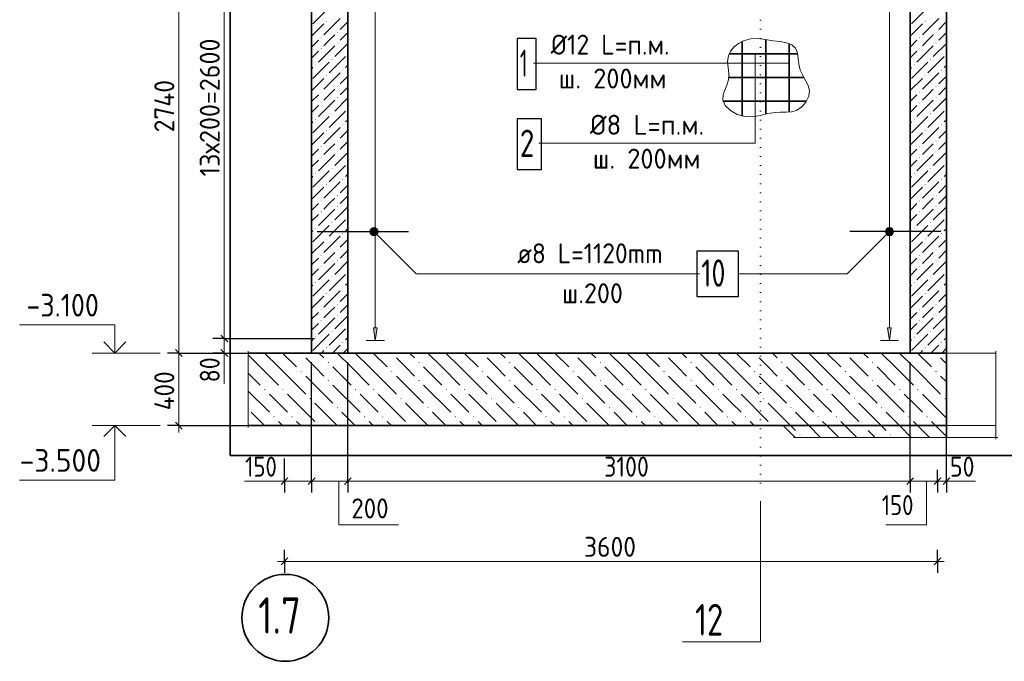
# Model space of a CAD drawing. Header units: millimetres. Extents: x 0 to 50400, y 0 to 35640.
# Tile 14 of 15: x 29619 to 42646, y 18686 to 27172. Entities that reach past the tile are written whole.
import ezdxf

# ---------------------------------------------------------------- set-up
doc = ezdxf.new("R2010")
doc.units = ezdxf.units.MM
for name, pattern in [('______2', [324, 240, -84]), ('______5', [1320, 960, -120, 120, -120]), ('______9', [120, 0, -120])]:
    doc.linetypes.add(name, pattern=pattern)
for name, color, linetype, lineweight in [('Standard', 7, 'Continuous', 25), ('Высотные отметки', 7, 'Continuous', 25), ('ЖБ Лента фундамента под плитной частью', 52, 'Continuous', 50), ('ЖБ Плита Фундамента верхний уровень', 7, 'Continuous', 35), ('ЖБ Стена верхний уровень', 7, 'Continuous', 35), ('Позиционная метка линия выноска', 7, 'Continuous', 13), ('Позиционная метка номер позиции', 7, 'Continuous', 13), ('Размерная линия_ общее', 7, 'Continuous', 13), ('Сечения символ', 7, 'Continuous', 25)]:
    doc.layers.add(name, color=color, linetype=linetype, lineweight=lineweight)
doc.layers.add('Оси', color=7, linetype='______5', true_color=0x656565)
doc.layers.add('Стена Хомут', color=7, linetype='______2', true_color=0xa0a0a0)
doc.layers.add('Размерная выноска', color=7, linetype='Continuous')
doc.styles.add('ISOCPEUR', font='txt')

msp = doc.modelspace()

# ---------------------------------------------------------------- hatches: boundary and pattern name
at = {"layer": 'ЖБ Лента фундамента под плитной частью', "linetype": 'Continuous', "lineweight": 18, "transparency": 33554687}
for points in [[(40775, 21799), (40780, 21803), (40786, 21803), (40791, 21799), (40783, 21791)], [(39935, 21679), (39943, 21687), (39951, 21679), (39943, 21671)], [(41135, 21679), (41143, 21687), (41151, 21679), (41143, 21671)]]:
    msp.add_hatch(color=7, dxfattribs=at).paths.add_polyline_path(points, flags=16)
at = {"layer": 'ЖБ Плита Фундамента верхний уровень', "linetype": 'Continuous', "lineweight": 18, "transparency": 33554687}
for points in [[(33335, 22759), (33340, 22763), (33346, 22763), (33351, 22759), (33343, 22751)], [(34535, 22759), (34540, 22763), (34546, 22763), (34551, 22759), (34543, 22751)], [(35735, 22759), (35740, 22763), (35746, 22763), (35751, 22759), (35743, 22751)], [(36935, 22759), (36940, 22763), (36946, 22763), (36951, 22759), (36943, 22751)], [(38135, 22759), (38140, 22763), (38146, 22763), (38151, 22759), (38143, 22751)], [(39335, 22759), (39340, 22763), (39346, 22763), (39351, 22759), (39343, 22751)], [(40535, 22759), (40540, 22763), (40546, 22763), (40551, 22759), (40543, 22751)], [(41735, 22759), (41740, 22763), (41746, 22763), (41751, 22759), (41743, 22751)], [(33695, 22639), (33703, 22647), (33711, 22639), (33703, 22631)], [(34895, 22639), (34903, 22647), (34911, 22639), (34903, 22631)], [(36095, 22639), (36103, 22647), (36111, 22639), (36103, 22631)], [(37295, 22639), (37303, 22647), (37311, 22639), (37303, 22631)], [(38495, 22639), (38503, 22647), (38511, 22639), (38503, 22631)], [(39695, 22639), (39703, 22647), (39711, 22639), (39703, 22631)], [(40895, 22639), (40903, 22647), (40911, 22639), (40903, 22631)], [(33335, 22519), (33343, 22527), (33351, 22519), (33343, 22511)], [(33695, 22399), (33703, 22407), (33711, 22399), (33703, 22391)], [(34535, 22519), (34543, 22527), (34551, 22519), (34543, 22511)], [(34895, 22399), (34903, 22407), (34911, 22399), (34903, 22391)], [(35735, 22519), (35743, 22527), (35751, 22519), (35743, 22511)], [(36095, 22399), (36103, 22407), (36111, 22399), (36103, 22391)], [(36935, 22519), (36943, 22527), (36951, 22519), (36943, 22511)], [(37295, 22399), (37303, 22407), (37311, 22399), (37303, 22391)], [(38135, 22519), (38143, 22527), (38151, 22519), (38143, 22511)], [(38495, 22399), (38503, 22407), (38511, 22399), (38503, 22391)], [(39335, 22519), (39343, 22527), (39351, 22519), (39343, 22511)], [(39695, 22399), (39703, 22407), (39711, 22399), (39703, 22391)], [(40535, 22519), (40543, 22527), (40551, 22519), (40543, 22511)], [(40895, 22399), (40903, 22407), (40911, 22399), (40903, 22391)], [(41735, 22519), (41743, 22527), (41751, 22519), (41743, 22511)], [(32855, 22279), (32863, 22287), (32871, 22279), (32863, 22271)], [(33095, 22279), (33103, 22287), (33111, 22279), (33103, 22271)], [(34055, 22279), (34063, 22287), (34071, 22279), (34063, 22271)], [(34295, 22279), (34303, 22287), (34311, 22279), (34303, 22271)], [(35255, 22279), (35263, 22287), (35271, 22279), (35263, 22271)], [(35495, 22279), (35503, 22287), (35511, 22279), (35503, 22271)], [(36455, 22279), (36463, 22287), (36471, 22279), (36463, 22271)], [(36695, 22279), (36703, 22287), (36711, 22279), (36703, 22271)], [(37655, 22279), (37663, 22287), (37671, 22279), (37663, 22271)], [(37895, 22279), (37903, 22287), (37911, 22279), (37903, 22271)], [(38855, 22279), (38863, 22287), (38871, 22279), (38863, 22271)], [(39095, 22279), (39103, 22287), (39111, 22279), (39103, 22271)], [(40055, 22279), (40063, 22287), (40071, 22279), (40063, 22271)], [(40295, 22279), (40303, 22287), (40311, 22279), (40303, 22271)], [(41255, 22279), (41263, 22287), (41271, 22279), (41263, 22271)], [(41495, 22279), (41503, 22287), (41511, 22279), (41503, 22271)], [(33455, 22159), (33463, 22167), (33471, 22159), (33463, 22151)], [(34655, 22159), (34663, 22167), (34671, 22159), (34663, 22151)], [(35855, 22159), (35863, 22167), (35871, 22159), (35863, 22151)], [(37055, 22159), (37063, 22167), (37071, 22159), (37063, 22151)], [(38255, 22159), (38263, 22167), (38271, 22159), (38263, 22151)], [(39455, 22159), (39463, 22167), (39471, 22159), (39463, 22151)], [(40655, 22159), (40663, 22167), (40671, 22159), (40663, 22151)], [(41855, 22159), (41863, 22167), (41871, 22159), (41863, 22151)], [(33815, 22039), (33823, 22047), (33831, 22039), (33823, 22031)], [(35015, 22039), (35023, 22047), (35031, 22039), (35023, 22031)], [(36215, 22039), (36223, 22047), (36231, 22039), (36223, 22031)], [(37415, 22039), (37423, 22047), (37431, 22039), (37423, 22031)], [(38615, 22039), (38623, 22047), (38631, 22039), (38623, 22031)], [(39815, 22039), (39823, 22047), (39831, 22039), (39823, 22031)], [(41015, 22039), (41023, 22047), (41031, 22039), (41023, 22031)], [(32975, 21919), (32983, 21927), (32991, 21919), (32983, 21911)], [(33215, 21919), (33223, 21927), (33231, 21919), (33223, 21911)], [(34175, 21919), (34183, 21927), (34191, 21919), (34183, 21911)], [(34415, 21919), (34423, 21927), (34431, 21919), (34423, 21911)], [(35375, 21919), (35383, 21927), (35391, 21919), (35383, 21911)], [(35615, 21919), (35623, 21927), (35631, 21919), (35623, 21911)], [(36575, 21919), (36583, 21927), (36591, 21919), (36583, 21911)], [(36815, 21919), (36823, 21927), (36831, 21919), (36823, 21911)], [(37775, 21919), (37783, 21927), (37791, 21919), (37783, 21911)], [(38015, 21919), (38023, 21927), (38031, 21919), (38023, 21911)], [(38975, 21919), (38983, 21927), (38991, 21919), (38983, 21911)], [(39215, 21919), (39223, 21927), (39231, 21919), (39223, 21911)], [(40175, 21919), (40183, 21927), (40191, 21919), (40183, 21911)], [(40415, 21919), (40423, 21927), (40431, 21919), (40423, 21911)], [(41375, 21919), (41383, 21927), (41391, 21919), (41383, 21911)], [(41615, 21919), (41623, 21927), (41631, 21919), (41623, 21911)], [(33580, 21803), (33583, 21807), (33586, 21803)], [(34780, 21803), (34783, 21807), (34786, 21803)], [(35980, 21803), (35983, 21807), (35986, 21803)], [(37180, 21803), (37183, 21807), (37186, 21803)], [(38380, 21803), (38383, 21807), (38386, 21803)], [(39580, 21803), (39583, 21807), (39586, 21803)], [(40780, 21803), (40783, 21807), (40786, 21803)]]:
    msp.add_hatch(color=7, dxfattribs=at).paths.add_polyline_path(points, flags=16)
at = {"layer": 'ЖБ Стена верхний уровень', "linetype": 'Continuous', "lineweight": 18, "transparency": 33554687}
for points in [[(33673, 27151), (33679, 27157), (33685, 27151), (33679, 27145)], [(41593, 27151), (41599, 27157), (41605, 27151), (41599, 27145)], [(33817, 27007), (33823, 27013), (33829, 27007), (33823, 27001)], [(41737, 27007), (41743, 27013), (41749, 27007), (41743, 27001)], [(33601, 26935), (33607, 26941), (33613, 26935), (33607, 26929)], [(33817, 26863), (33823, 26869), (33829, 26863), (33823, 26857)], [(41521, 26935), (41527, 26941), (41533, 26935), (41527, 26929)], [(41737, 26863), (41743, 26869), (41749, 26863), (41743, 26857)], [(33601, 26791), (33607, 26797), (33613, 26791), (33607, 26785)], [(33961, 26719), (33961, 26719), (33961, 26718)], [(41521, 26791), (41527, 26797), (41533, 26791), (41527, 26785)], [(41881, 26719), (41882, 26720), (41882, 26718)], [(33529, 26575), (33535, 26581), (33541, 26575), (33535, 26569)], [(33745, 26647), (33751, 26653), (33757, 26647), (33751, 26641)], [(41449, 26575), (41455, 26581), (41461, 26575), (41455, 26569)], [(41665, 26647), (41671, 26653), (41677, 26647), (41671, 26641)], [(33889, 26503), (33895, 26509), (33901, 26503), (33895, 26497)], [(41809, 26503), (41815, 26509), (41821, 26503), (41815, 26497)], [(33673, 26431), (33679, 26437), (33685, 26431), (33679, 26425)], [(41593, 26431), (41599, 26437), (41605, 26431), (41599, 26425)], [(33601, 26215), (33607, 26221), (33613, 26215), (33607, 26209)], [(33817, 26287), (33823, 26293), (33829, 26287), (33823, 26281)], [(41521, 26215), (41527, 26221), (41533, 26215), (41527, 26209)], [(41737, 26287), (41743, 26293), (41749, 26287), (41743, 26281)], [(33601, 26071), (33607, 26077), (33613, 26071), (33607, 26065)], [(33817, 26143), (33823, 26149), (33829, 26143), (33823, 26137)], [(41521, 26071), (41527, 26077), (41533, 26071), (41527, 26065)], [(41737, 26143), (41743, 26149), (41749, 26143), (41743, 26137)], [(33745, 25927), (33751, 25933), (33757, 25927), (33751, 25921)], [(33961, 25999), (33961, 25999), (33961, 25998)], [(41665, 25927), (41671, 25933), (41677, 25927), (41671, 25921)], [(41881, 25999), (41882, 26000), (41882, 25998)], [(33529, 25855), (33535, 25861), (33541, 25855), (33535, 25849)], [(41449, 25855), (41455, 25861), (41461, 25855), (41455, 25849)], [(33673, 25711), (33679, 25717), (33685, 25711), (33679, 25705)], [(33889, 25783), (33895, 25789), (33901, 25783), (33895, 25777)], [(41593, 25711), (41599, 25717), (41605, 25711), (41599, 25705)], [(41809, 25783), (41815, 25789), (41821, 25783), (41815, 25777)], [(33817, 25567), (33823, 25573), (33829, 25567), (33823, 25561)], [(41737, 25567), (41743, 25573), (41749, 25567), (41743, 25561)], [(33601, 25495), (33607, 25501), (33613, 25495), (33607, 25489)], [(33817, 25423), (33823, 25429), (33829, 25423), (33823, 25417)], [(41521, 25495), (41527, 25501), (41533, 25495), (41527, 25489)], [(41737, 25423), (41743, 25429), (41749, 25423), (41743, 25417)], [(33601, 25351), (33607, 25357), (33613, 25351), (33607, 25345)], [(33961, 25279), (33961, 25279), (33961, 25278)], [(41521, 25351), (41527, 25357), (41533, 25351), (41527, 25345)], [(41881, 25279), (41882, 25280), (41882, 25278)], [(33745, 25207), (33751, 25213), (33757, 25207), (33751, 25201)], [(41665, 25207), (41671, 25213), (41677, 25207), (41671, 25201)], [(33529, 25135), (33535, 25141), (33541, 25135), (33535, 25129)], [(33889, 25063), (33895, 25069), (33901, 25063), (33895, 25057)], [(41449, 25135), (41455, 25141), (41461, 25135), (41455, 25129)], [(41809, 25063), (41815, 25069), (41821, 25063), (41815, 25057)], [(33673, 24991), (33679, 24997), (33685, 24991), (33679, 24985)], [(41593, 24991), (41599, 24997), (41605, 24991), (41599, 24985)], [(33601, 24775), (33607, 24781), (33613, 24775), (33607, 24769)], [(33817, 24847), (33823, 24853), (33829, 24847), (33823, 24841)], [(41521, 24775), (41527, 24781), (41533, 24775), (41527, 24769)], [(41737, 24847), (41743, 24853), (41749, 24847), (41743, 24841)], [(33601, 24631), (33607, 24637), (33613, 24631), (33607, 24625)], [(33817, 24703), (33823, 24709), (33829, 24703), (33823, 24697)], [(41521, 24631), (41527, 24637), (41533, 24631), (41527, 24625)], [(41737, 24703), (41743, 24709), (41749, 24703), (41743, 24697)], [(33745, 24487), (33751, 24493), (33757, 24487), (33751, 24481)], [(33961, 24559), (33961, 24559), (33961, 24558)], [(41665, 24487), (41671, 24493), (41677, 24487), (41671, 24481)], [(41881, 24559), (41882, 24560), (41882, 24558)], [(33529, 24415), (33535, 24421), (33541, 24415), (33535, 24409)], [(41449, 24415), (41455, 24421), (41461, 24415), (41455, 24409)], [(33673, 24271), (33679, 24277), (33685, 24271), (33679, 24265)], [(33889, 24343), (33895, 24349), (33901, 24343), (33895, 24337)], [(41593, 24271), (41599, 24277), (41605, 24271), (41599, 24265)], [(41809, 24343), (41815, 24349), (41821, 24343), (41815, 24337)], [(33817, 24127), (33823, 24133), (33829, 24127), (33823, 24121)], [(41737, 24127), (41743, 24133), (41749, 24127), (41743, 24121)], [(33601, 24055), (33607, 24061), (33613, 24055), (33607, 24049)], [(33817, 23983), (33823, 23989), (33829, 23983), (33823, 23977)], [(41521, 24055), (41527, 24061), (41533, 24055), (41527, 24049)], [(41737, 23983), (41743, 23989), (41749, 23983), (41743, 23977)], [(33601, 23911), (33607, 23917), (33613, 23911), (33607, 23905)], [(33961, 23839), (33961, 23839), (33961, 23838)], [(41521, 23911), (41527, 23917), (41533, 23911), (41527, 23905)], [(41881, 23839), (41882, 23840), (41882, 23838)], [(33745, 23767), (33751, 23773), (33757, 23767), (33751, 23761)], [(41665, 23767), (41671, 23773), (41677, 23767), (41671, 23761)], [(33529, 23695), (33535, 23701), (33541, 23695), (33535, 23689)], [(33889, 23623), (33895, 23629), (33901, 23623), (33895, 23617)], [(41449, 23695), (41455, 23701), (41461, 23695), (41455, 23689)], [(41809, 23623), (41815, 23629), (41821, 23623), (41815, 23617)], [(33673, 23551), (33679, 23557), (33685, 23551), (33679, 23545)], [(41593, 23551), (41599, 23557), (41605, 23551), (41599, 23545)], [(33601, 23335), (33607, 23341), (33613, 23335), (33607, 23329)], [(33817, 23407), (33823, 23413), (33829, 23407), (33823, 23401)], [(41521, 23335), (41527, 23341), (41533, 23335), (41527, 23329)], [(41737, 23407), (41743, 23413), (41749, 23407), (41743, 23401)], [(33601, 23191), (33607, 23197), (33613, 23191), (33607, 23185)], [(33817, 23263), (33823, 23269), (33829, 23263), (33823, 23257)], [(41521, 23191), (41527, 23197), (41533, 23191), (41527, 23185)], [(41737, 23263), (41743, 23269), (41749, 23263), (41743, 23257)], [(33961, 23119), (33961, 23119), (33961, 23118)], [(41881, 23119), (41882, 23120), (41882, 23118)], [(33529, 22975), (33535, 22981), (33541, 22975), (33535, 22969)], [(33745, 23047), (33751, 23053), (33757, 23047), (33751, 23041)], [(41449, 22975), (41455, 22981), (41461, 22975), (41455, 22969)], [(41665, 23047), (41671, 23053), (41677, 23047), (41671, 23041)], [(33673, 22831), (33679, 22837), (33685, 22831), (33679, 22825)], [(33889, 22903), (33895, 22909), (33901, 22903), (33895, 22897)], [(41593, 22831), (41599, 22837), (41605, 22831), (41599, 22825)], [(41809, 22903), (41815, 22909), (41821, 22903), (41815, 22897)]]:
    msp.add_hatch(color=7, dxfattribs=at).paths.add_polyline_path(points, flags=16)
at = {"layer": 'Позиционная метка линия выноска', "linetype": 'Continuous', "lineweight": 13, "transparency": 33554687}
for points in [[(34256, 24383), (34294, 24421), (34269, 24407)], [(34294, 24421), (34256, 24383), (34256, 24355)], [(34294, 24421), (34256, 24355), (34321, 24421)], [(34321, 24421), (34256, 24355), (34269, 24331)], [(34321, 24421), (34269, 24331), (34346, 24407)], [(34346, 24407), (34269, 24331), (34294, 24317)], [(34346, 24407), (34294, 24317), (34359, 24383)], [(34359, 24383), (34294, 24317), (34321, 24317)], [(34359, 24383), (34321, 24317), (34359, 24355)], [(41165, 24331), (41089, 24407), (41075, 24383)], [(41165, 24331), (41075, 24383), (41141, 24317)], [(41141, 24317), (41075, 24383), (41075, 24355)], [(41179, 24355), (41113, 24421), (41089, 24407)], [(41179, 24355), (41089, 24407), (41165, 24331)], [(41179, 24383), (41141, 24421), (41113, 24421)], [(41179, 24383), (41113, 24421), (41179, 24355)], [(41141, 24421), (41179, 24383), (41165, 24407)], [(34359, 24355), (34321, 24317), (34346, 24331)], [(41141, 24317), (41075, 24355), (41113, 24317)], [(41113, 24317), (41075, 24355), (41089, 24331)]]:
    msp.add_hatch(color=7, dxfattribs=at).paths.add_polyline_path(points)
at = {"layer": 'Стена Хомут', "linetype": 'Continuous', "lineweight": 13, "transparency": 33554687}
for points in [[(34348, 23097), (34324, 22929), (34300, 23097)], [(41150, 23097), (41126, 22929), (41102, 23097)]]:
    msp.add_hatch(color=7, dxfattribs=at).paths.add_polyline_path(points, flags=16)

# ---------------------------------------------------------------- linework, layer by layer
at = {"layer": 'Standard', "color": 7, "linetype": 'Continuous', "lineweight": 13, "transparency": 33554687}
for p, q in [((32326, 29195), (32326, 22955)), ((32326, 22955), (32326, 22763)), ((32326, 22763), (32326, 22673)), ((33122, 21068), (33032, 21068)), ((33482, 21068), (33962, 21068)), ((33962, 21068), (41402, 21068)), ((41402, 21068), (41762, 21068)), ((41762, 21068), (41882, 21068)), ((41882, 21068), (41972, 21068)), ((33122, 20008), (33032, 20008)), ((33122, 20008), (41762, 20008)), ((41762, 20008), (41852, 20008))]:
    msp.add_line(p, q, dxfattribs=at)
at = {"layer": 'Standard', "color": 7, "linetype": 'Continuous', "lineweight": -3, "transparency": 33554687}
for p, q in [((32326, 22955), (32176, 22955)), ((32326, 22955), (32476, 22955)), ((32326, 22955), (33521, 22955)), ((32326, 22763), (32176, 22763)), ((32326, 22763), (32476, 22763)), ((32326, 22763), (33104, 22763)), ((33122, 21068), (33122, 21218)), ((33482, 21068), (33482, 21218)), ((33962, 21068), (33962, 21218)), ((41402, 21068), (41402, 21218)), ((41762, 21068), (41762, 21218)), ((41882, 21068), (41882, 21218)), ((33122, 21068), (33122, 20918)), ((33482, 21068), (33482, 20918)), ((33962, 21068), (33962, 20918)), ((41402, 21068), (41402, 20918)), ((41762, 21068), (41762, 20918)), ((41882, 21068), (41882, 20918)), ((33122, 20008), (33122, 20158)), ((41762, 20008), (41762, 20158)), ((33122, 20008), (33122, 19858)), ((41762, 20008), (41762, 19858))]:
    msp.add_line(p, q, dxfattribs=at)
at = {"layer": 'Standard', "color": 7, "linetype": 'Continuous', "lineweight": 25, "transparency": 33554687}
for p, q in [((32281, 23000), (32371, 22910)), ((32281, 22808), (32371, 22718)), ((33077, 21023), (33167, 21113)), ((33437, 21023), (33527, 21113)), ((33917, 21023), (34007, 21113)), ((41357, 21023), (41447, 21113)), ((41717, 21023), (41807, 21113)), ((41837, 21023), (41927, 21113)), ((33077, 19963), (33167, 20053)), ((41717, 19963), (41807, 20053))]:
    msp.add_line(p, q, dxfattribs=at)
at = {"layer": 'Standard', "color": 254, "linetype": 'Continuous', "lineweight": 35, "true_color": 0xc4c4ff, "transparency": 33554687}
msp.add_lwpolyline([(32404, 21406), (42776, 21406), (42776, 31631), (32404, 31631), (32404, 21406)], dxfattribs=at)
at = {"layer": 'Standard', "color": 7, "linetype": 'Continuous', "lineweight": -3, "transparency": 33554687}
for points in [[(33482, 21068), (33482, 21088), (33482, 21088), (33482, 21088), (33482, 21088), (33482, 21838), (33482, 21838), (33482, 22643)], [(33962, 21068), (33962, 21088), (33962, 21088), (33962, 21088), (33962, 21088), (33962, 22229), (33962, 22229), (33962, 22643)], [(41402, 21068), (41402, 21088), (41402, 21088), (41402, 22643)], [(41882, 21068), (41882, 21088), (41882, 21088), (41882, 22643)], [(33122, 21068), (33122, 21088), (33122, 21088), (33122, 21088), (33122, 21088), (33122, 21367)], [(41762, 21068), (41762, 21088), (41762, 21088), (41762, 21190)]]:
    msp.add_lwpolyline(points, dxfattribs=at)
at = {"layer": 'Standard', "color": 7, "linetype": 'Continuous', "lineweight": 13, "transparency": 33554687}
msp.add_lwpolyline([(33122, 21068), (33246, 21068), (33246, 21068), (33482, 21068)], dxfattribs=at)
at = {"layer": 'Высотные отметки', "color": 7, "linetype": 'Continuous', "lineweight": 35, "transparency": 33554687}
for p, q in [((30879, 22763), (30734, 22909)), ((30879, 22763), (30734, 22909)), ((30879, 22763), (31025, 22909)), ((30879, 22763), (31025, 22909)), ((30879, 21803), (30734, 21658)), ((30879, 21803), (30734, 21658)), ((30879, 21803), (31025, 21658)), ((30879, 21803), (31025, 21658))]:
    msp.add_line(p, q, dxfattribs=at)
at = {"layer": 'Высотные отметки', "color": 7, "linetype": 'Continuous', "lineweight": 13, "transparency": 33554687}
for p, q in [((31479, 22763), (30579, 22763)), ((31479, 22763), (30579, 22763)), ((31479, 21803), (30579, 21803)), ((31479, 21803), (30579, 21803))]:
    msp.add_line(p, q, dxfattribs=at)
for points in [[(30879, 22763), (30879, 23136), (29619, 23136)], [(30879, 22763), (30879, 23136), (29619, 23136)], [(30879, 21803), (30879, 21083), (29619, 21083)], [(30879, 21803), (30879, 21083), (29619, 21083)]]:
    msp.add_lwpolyline(points, dxfattribs=at)
at = {"layer": 'ЖБ Лента фундамента под плитной частью', "color": 7, "linetype": 'Continuous', "lineweight": 35, "transparency": 33554687}
for p, q in [((39722, 21803), (39880, 21646)), ((41882, 21803), (39722, 21803)), ((41882, 21646), (41882, 21803))]:
    msp.add_line(p, q, dxfattribs=at)
at = {"layer": 'ЖБ Лента фундамента под плитной частью', "color": 252, "linetype": 'Continuous', "lineweight": 18, "true_color": 0x8f8f8f, "transparency": 33554687}
for p, q in [((39818, 21803), (39883, 21739)), ((40216, 21646), (40058, 21803)), ((40298, 21803), (40456, 21646)), ((40538, 21803), (40696, 21646)), ((41018, 21803), (41083, 21739)), ((41416, 21646), (41258, 21803)), ((41498, 21803), (41656, 21646)), ((41738, 21803), (41882, 21660)), ((40936, 21646), (40843, 21739))]:
    msp.add_line(p, q, dxfattribs=at)
at = {"layer": 'ЖБ Лента фундамента под плитной частью', "color": 7, "linetype": 'Continuous', "lineweight": 18, "transparency": 33554687}
msp.add_line((41882, 21803), (42536, 21803), dxfattribs=at)
at = {"layer": 'ЖБ Плита Фундамента верхний уровень', "color": 7, "linetype": 'Continuous', "lineweight": 35, "transparency": 33554687}
for p, q in [((33481, 22763), (32644, 22763)), ((33961, 22763), (33481, 22763)), ((41402, 22763), (33961, 22763)), ((41882, 22763), (41402, 22763)), ((41882, 21803), (41882, 22763)), ((32644, 21803), (39722, 21803)), ((39722, 21803), (41882, 21803))]:
    msp.add_line(p, q, dxfattribs=at)
at = {"layer": 'ЖБ Плита Фундамента верхний уровень', "color": 252, "linetype": 'Continuous', "lineweight": 18, "true_color": 0x8f8f8f, "transparency": 33554687}
for p, q in [((32803, 22579), (32644, 22738)), ((32858, 22763), (33043, 22579)), ((33098, 22763), (33283, 22579)), ((33523, 22579), (33403, 22699)), ((33578, 22763), (33643, 22699)), ((34003, 22579), (33818, 22763)), ((34058, 22763), (34243, 22579)), ((34298, 22763), (34483, 22579)), ((34723, 22579), (34603, 22699)), ((34778, 22763), (34843, 22699)), ((35203, 22579), (35018, 22763)), ((35258, 22763), (35443, 22579)), ((35498, 22763), (35683, 22579)), ((35923, 22579), (35803, 22699)), ((35978, 22763), (36043, 22699)), ((36403, 22579), (36218, 22763)), ((36458, 22763), (36643, 22579)), ((36698, 22763), (36883, 22579)), ((37123, 22579), (37003, 22699)), ((37178, 22763), (37243, 22699)), ((37603, 22579), (37418, 22763)), ((37658, 22763), (37843, 22579)), ((37898, 22763), (38083, 22579)), ((38323, 22579), (38203, 22699)), ((38378, 22763), (38443, 22699)), ((38803, 22579), (38618, 22763)), ((38858, 22763), (39043, 22579)), ((39098, 22763), (39283, 22579)), ((39523, 22579), (39403, 22699)), ((39578, 22763), (39643, 22699)), ((40003, 22579), (39818, 22763)), ((40058, 22763), (40243, 22579)), ((40298, 22763), (40483, 22579)), ((40723, 22579), (40603, 22699)), ((40778, 22763), (40843, 22699)), ((41203, 22579), (41018, 22763)), ((41258, 22763), (41443, 22579)), ((41498, 22763), (41683, 22579)), ((41882, 22620), (41803, 22699)), ((32803, 22579), (33043, 22339)), ((33043, 22579), (33403, 22219)), ((33643, 22459), (33523, 22579)), ((33763, 22579), (34003, 22339)), ((34003, 22579), (34243, 22339)), ((34243, 22579), (34603, 22219)), ((34843, 22459), (34723, 22579)), ((34963, 22579), (35203, 22339)), ((35203, 22579), (35443, 22339)), ((35443, 22579), (35803, 22219)), ((36043, 22459), (35923, 22579)), ((36163, 22579), (36403, 22339)), ((36403, 22579), (36643, 22339)), ((36643, 22579), (37003, 22219)), ((37243, 22459), (37123, 22579)), ((37363, 22579), (37603, 22339)), ((37603, 22579), (37843, 22339)), ((37843, 22579), (38203, 22219)), ((38443, 22459), (38323, 22579)), ((38563, 22579), (38803, 22339)), ((38803, 22579), (39043, 22339)), ((39043, 22579), (39403, 22219)), ((39643, 22459), (39523, 22579)), ((39763, 22579), (40003, 22339)), ((40003, 22579), (40243, 22339)), ((40243, 22579), (40603, 22219)), ((40843, 22459), (40723, 22579)), ((40963, 22579), (41203, 22339)), ((41203, 22579), (41443, 22339)), ((41443, 22579), (41803, 22219)), ((32644, 22498), (32803, 22339)), ((33403, 22459), (33763, 22099)), ((34603, 22459), (34963, 22099)), ((35803, 22459), (36163, 22099)), ((37003, 22459), (37363, 22099)), ((38203, 22459), (38563, 22099)), ((39403, 22459), (39763, 22099)), ((40603, 22459), (40963, 22099)), ((41803, 22459), (41882, 22380)), ((33763, 22339), (34123, 21979)), ((34963, 22339), (35323, 21979)), ((36163, 22339), (36523, 21979)), ((37363, 22339), (37723, 21979)), ((38563, 22339), (38923, 21979)), ((39763, 22339), (40123, 21979)), ((40963, 22339), (41323, 21979)), ((32644, 22258), (32923, 21979)), ((33043, 22099), (32923, 22219)), ((33163, 22219), (33523, 21859)), ((34243, 22099), (34123, 22219)), ((34363, 22219), (34723, 21859)), ((35443, 22099), (35323, 22219)), ((35563, 22219), (35923, 21859)), ((36643, 22099), (36523, 22219)), ((36763, 22219), (37123, 21859)), ((37843, 22099), (37723, 22219)), ((37963, 22219), (38323, 21859)), ((39043, 22099), (38923, 22219)), ((39163, 22219), (39523, 21859)), ((40243, 22099), (40123, 22219)), ((40363, 22219), (40723, 21859)), ((41443, 22099), (41323, 22219)), ((41563, 22219), (41882, 21900)), ((33163, 21979), (33043, 22099)), ((33523, 22099), (33818, 21803)), ((34363, 21979), (34243, 22099)), ((34723, 22099), (35018, 21803)), ((35563, 21979), (35443, 22099)), ((35923, 22099), (36218, 21803)), ((36763, 21979), (36643, 22099)), ((37123, 22099), (37418, 21803)), ((37963, 21979), (37843, 22099)), ((38323, 22099), (38618, 21803)), ((39163, 21979), (39043, 22099)), ((39523, 22099), (39818, 21803)), ((40363, 21979), (40243, 22099)), ((40723, 22099), (41018, 21803)), ((41563, 21979), (41443, 22099)), ((32858, 21803), (32683, 21979)), ((34058, 21803), (33883, 21979)), ((35258, 21803), (35083, 21979)), ((36458, 21803), (36283, 21979)), ((37658, 21803), (37483, 21979)), ((38858, 21803), (38683, 21979)), ((40058, 21803), (39883, 21979)), ((41258, 21803), (41083, 21979)), ((33043, 21859), (33098, 21803)), ((33283, 21859), (33338, 21803)), ((34243, 21859), (34298, 21803)), ((34483, 21859), (34538, 21803)), ((35443, 21859), (35498, 21803)), ((35683, 21859), (35738, 21803)), ((36643, 21859), (36698, 21803)), ((36883, 21859), (36938, 21803)), ((37843, 21859), (37898, 21803)), ((38083, 21859), (38138, 21803)), ((39043, 21859), (39098, 21803)), ((39283, 21859), (39338, 21803)), ((40243, 21859), (40298, 21803)), ((40483, 21859), (40538, 21803)), ((41443, 21859), (41498, 21803)), ((41683, 21859), (41738, 21803))]:
    msp.add_line(p, q, dxfattribs=at)
at = {"layer": 'ЖБ Плита Фундамента верхний уровень', "color": 7, "linetype": 'Continuous', "lineweight": 18, "transparency": 33554687}
for p, q in [((41882, 22763), (42536, 22763)), ((42536, 21803), (41882, 21803))]:
    msp.add_line(p, q, dxfattribs=at)
at = {"layer": 'ЖБ Стена верхний уровень', "color": 7, "linetype": 'Continuous', "lineweight": 35, "transparency": 33554687}
for p, q in [((33481, 29339), (33481, 22763)), ((33961, 22763), (33961, 29339)), ((41402, 29339), (41402, 22763)), ((41882, 22763), (41882, 29339)), ((33481, 22763), (33961, 22763)), ((41402, 22763), (41882, 22763))]:
    msp.add_line(p, q, dxfattribs=at)
at = {"layer": 'ЖБ Стена верхний уровень', "color": 253, "linetype": '______2', "lineweight": -3, "true_color": 0xababab, "transparency": 33554687}
for p, q in [((33481, 29339), (33481, 22763)), ((31794, 22763), (32590, 22763))]:
    msp.add_line(p, q, dxfattribs=at)
at = {"layer": 'ЖБ Стена верхний уровень', "color": 7, "linetype": 'Continuous', "lineweight": 18, "transparency": 33554687}
msp.add_line((33961, 22763), (33961, 29339), dxfattribs=at)
at = {"layer": 'ЖБ Стена верхний уровень', "color": 251, "linetype": 'Continuous', "lineweight": 18, "true_color": 0x494949, "transparency": 33554687}
for p, q in [((33715, 27331), (33499, 27115)), ((41635, 27331), (41419, 27115)), ((33481, 26953), (33643, 27115)), ((33859, 27187), (33643, 26971)), ((33961, 27145), (33859, 27043)), ((41402, 26954), (41563, 27115)), ((41779, 27187), (41563, 26971)), ((41882, 27146), (41779, 27043)), ((33715, 26899), (33787, 26971)), ((33961, 27001), (33859, 26899)), ((41635, 26899), (41707, 26971)), ((41882, 27002), (41779, 26899)), ((33571, 26899), (33481, 26809)), ((33643, 26827), (33715, 26899)), ((33961, 26857), (33787, 26683)), ((41491, 26899), (41402, 26810)), ((41563, 26827), (41635, 26899)), ((41882, 26858), (41707, 26683)), ((33571, 26755), (33481, 26665)), ((33787, 26827), (33571, 26611)), ((41491, 26755), (41402, 26666)), ((41707, 26827), (41491, 26611)), ((33715, 26611), (33499, 26395)), ((33931, 26683), (33715, 26467)), ((41635, 26611), (41419, 26395)), ((41851, 26683), (41635, 26467)), ((33481, 26521), (33499, 26539)), ((33859, 26467), (33643, 26251)), ((33931, 26539), (33961, 26569)), ((41402, 26522), (41419, 26539)), ((41779, 26467), (41563, 26251)), ((41851, 26539), (41882, 26570)), ((33481, 26233), (33643, 26395)), ((33961, 26425), (33859, 26323)), ((41402, 26234), (41563, 26395)), ((41882, 26426), (41779, 26323)), ((33715, 26179), (33787, 26251)), ((33961, 26281), (33859, 26179)), ((41635, 26179), (41707, 26251)), ((41882, 26282), (41779, 26179)), ((33571, 26179), (33481, 26089)), ((33787, 26107), (33571, 25891)), ((33643, 26107), (33715, 26179)), ((33961, 26137), (33787, 25963)), ((41491, 26179), (41402, 26090)), ((41707, 26107), (41491, 25891)), ((41563, 26107), (41635, 26179)), ((41882, 26138), (41707, 25963)), ((33571, 26035), (33481, 25945)), ((33931, 25963), (33715, 25747)), ((41491, 26035), (41402, 25946)), ((41851, 25963), (41635, 25747)), ((33481, 25801), (33499, 25819)), ((33715, 25891), (33499, 25675)), ((33931, 25819), (33961, 25849)), ((41402, 25802), (41419, 25819)), ((41635, 25891), (41419, 25675)), ((41851, 25819), (41882, 25850)), ((33481, 25513), (33643, 25675)), ((33859, 25747), (33643, 25531)), ((33961, 25705), (33859, 25603)), ((41402, 25514), (41563, 25675)), ((41779, 25747), (41563, 25531)), ((41882, 25706), (41779, 25603)), ((33961, 25561), (33859, 25459)), ((41882, 25562), (41779, 25459)), ((33571, 25459), (33481, 25369)), ((33643, 25387), (33715, 25459)), ((33715, 25459), (33787, 25531)), ((33961, 25417), (33787, 25243)), ((41491, 25459), (41402, 25370)), ((41563, 25387), (41635, 25459)), ((41635, 25459), (41707, 25531)), ((41882, 25418), (41707, 25243)), ((33571, 25315), (33481, 25225)), ((33787, 25387), (33571, 25171)), ((41491, 25315), (41402, 25226)), ((41707, 25387), (41491, 25171)), ((33715, 25171), (33499, 24955)), ((33931, 25243), (33715, 25027)), ((41635, 25171), (41419, 24955)), ((41851, 25243), (41635, 25027)), ((33481, 25081), (33499, 25099)), ((33859, 25027), (33643, 24811)), ((33931, 25099), (33961, 25129)), ((41402, 25082), (41419, 25099)), ((41779, 25027), (41563, 24811)), ((41851, 25099), (41882, 25130)), ((33481, 24793), (33643, 24955)), ((33961, 24985), (33859, 24883)), ((41402, 24794), (41563, 24955)), ((41882, 24986), (41779, 24883)), ((33715, 24739), (33787, 24811)), ((33961, 24841), (33859, 24739)), ((41635, 24739), (41707, 24811)), ((41882, 24842), (41779, 24739)), ((33571, 24739), (33481, 24649)), ((33787, 24667), (33571, 24451)), ((33643, 24667), (33715, 24739)), ((33961, 24697), (33787, 24523)), ((41491, 24739), (41402, 24650)), ((41707, 24667), (41491, 24451)), ((41563, 24667), (41635, 24739)), ((41882, 24698), (41707, 24523)), ((33571, 24595), (33481, 24505)), ((33931, 24523), (33715, 24307)), ((41491, 24595), (41402, 24506)), ((41851, 24523), (41635, 24307)), ((33481, 24361), (33499, 24379)), ((33715, 24451), (33499, 24235)), ((33931, 24379), (33961, 24409)), ((41402, 24362), (41419, 24379)), ((41635, 24451), (41419, 24235)), ((41851, 24379), (41882, 24410)), ((33481, 24073), (33643, 24235)), ((33859, 24307), (33643, 24091)), ((33961, 24265), (33859, 24163)), ((41402, 24074), (41563, 24235)), ((41779, 24307), (41563, 24091)), ((41882, 24266), (41779, 24163)), ((33961, 24121), (33859, 24019)), ((41882, 24122), (41779, 24019)), ((33571, 24019), (33481, 23929)), ((33643, 23947), (33715, 24019)), ((33715, 24019), (33787, 24091)), ((33961, 23977), (33787, 23803)), ((41491, 24019), (41402, 23930)), ((41563, 23947), (41635, 24019)), ((41635, 24019), (41707, 24091)), ((41882, 23978), (41707, 23803)), ((33571, 23875), (33481, 23785)), ((33787, 23947), (33571, 23731)), ((41491, 23875), (41402, 23786)), ((41707, 23947), (41491, 23731)), ((33715, 23731), (33499, 23515)), ((33931, 23803), (33715, 23587)), ((41635, 23731), (41419, 23515)), ((41851, 23803), (41635, 23587)), ((33481, 23641), (33499, 23659)), ((33859, 23587), (33643, 23371)), ((33931, 23659), (33961, 23689)), ((41402, 23642), (41419, 23659)), ((41779, 23587), (41563, 23371)), ((41851, 23659), (41882, 23690)), ((33481, 23353), (33643, 23515)), ((33961, 23545), (33859, 23443)), ((41402, 23354), (41563, 23515)), ((41882, 23546), (41779, 23443)), ((33715, 23299), (33787, 23371)), ((33961, 23401), (33859, 23299)), ((41635, 23299), (41707, 23371)), ((41882, 23402), (41779, 23299)), ((33571, 23299), (33481, 23209)), ((33787, 23227), (33571, 23011)), ((33643, 23227), (33715, 23299)), ((33961, 23257), (33787, 23083)), ((41491, 23299), (41402, 23210)), ((41707, 23227), (41491, 23011)), ((41563, 23227), (41635, 23299)), ((41882, 23258), (41707, 23083)), ((33571, 23155), (33481, 23065)), ((33931, 23083), (33715, 22867)), ((41491, 23155), (41402, 23066)), ((41851, 23083), (41635, 22867)), ((33481, 22921), (33499, 22939)), ((33715, 23011), (33499, 22795)), ((33931, 22939), (33961, 22969)), ((41402, 22922), (41419, 22939)), ((41635, 23011), (41419, 22795)), ((41851, 22939), (41882, 22970)), ((33859, 22867), (33756, 22763)), ((33961, 22825), (33900, 22763)), ((41779, 22867), (41676, 22763)), ((41882, 22826), (41820, 22763)), ((33612, 22763), (33643, 22795)), ((41532, 22763), (41563, 22795))]:
    msp.add_line(p, q, dxfattribs=at)
at = {"layer": 'Оси', "color": 7, "linetype": 'Continuous', "lineweight": 35, "transparency": 33554687}
msp.add_circle((33134, 19261), 575, dxfattribs=at)
at = {"layer": 'Позиционная метка линия выноска', "color": 7, "linetype": 'Continuous', "lineweight": 13, "transparency": 33554687}
for p, q in [((34269, 24407), (34269, 24407)), ((34346, 24407), (34346, 24407)), ((41089, 24407), (41089, 24407)), ((41165, 24407), (41165, 24407)), ((34269, 24331), (34269, 24331)), ((34346, 24331), (34346, 24331)), ((41089, 24331), (41089, 24331)), ((41165, 24331), (41165, 24331))]:
    msp.add_line(p, q, dxfattribs=at)
for points in [[(34307, 24369), (34867, 23809), (38613, 23809)], [(41127, 24369), (40567, 23809), (39125, 23809)]]:
    msp.add_lwpolyline(points, dxfattribs=at)
for centre in [(34307, 24369), (41127, 24369)]:
    msp.add_circle(centre, 54, dxfattribs=at)
at = {"layer": 'Позиционная метка номер позиции', "color": 7, "linetype": 'Continuous', "lineweight": 35, "transparency": 33554687}
for p, q in [((39176, 26885), (39176, 25898)), ((39489, 26911), (39489, 25924)), ((39802, 26853), (39802, 25949)), ((39005, 26722), (39911, 26722)), ((38999, 26409), (39994, 26409)), ((38924, 26096), (40030, 26096))]:
    msp.add_line(p, q, dxfattribs=at)
at = {"layer": 'Позиционная метка номер позиции', "color": 7, "linetype": 'Continuous', "lineweight": 25, "transparency": 33554687}
for points in [[(36201, 26249), (36453, 26249), (36453, 26921), (36201, 26921), (36201, 26249)], [(36201, 25189), (36525, 25189), (36525, 25861), (36201, 25861), (36201, 25189)]]:
    msp.add_lwpolyline(points, dxfattribs=at)
at = {"layer": 'Позиционная метка номер позиции', "color": 7, "linetype": '______2', "lineweight": 13, "transparency": 33554687}
msp.add_lwpolyline([(39588, 26893), (39488, 26911), (39388, 26922), (39290, 26918), (39194, 26893), (39129, 26859), (39071, 26813), (39024, 26757), (38995, 26694), (38986, 26618), (38992, 26538), (39000, 26457), (38995, 26375), (38975, 26307), (38948, 26240), (38927, 26176), (38921, 26114), (38953, 26036), (39022, 25969), (39113, 25919), (39212, 25891), (39318, 25889), (39418, 25906), (39516, 25930), (39616, 25946), (39687, 25948), (39759, 25947), (39829, 25953), (39897, 25973), (39966, 26018), (40022, 26083), (40059, 26159), (40070, 26236), (40053, 26303), (40018, 26368), (39979, 26434), (39946, 26505), (39929, 26583), (39920, 26662), (39908, 26735), (39883, 26795), (39833, 26839), (39763, 26866), (39679, 26882), (39588, 26893)], dxfattribs=at)
at = {"layer": 'Позиционная метка номер позиции', "color": 7, "linetype": 'Continuous', "lineweight": 13, "transparency": 33554687}
for points in [[(36489, 25537), (39348, 25537), (39348, 26722)], [(36417, 26597), (38129, 26597), (39802, 26597)]]:
    msp.add_lwpolyline(points, dxfattribs=at)
at = {"layer": 'Размерная выноска', "color": 251, "linetype": 'Continuous', "lineweight": 13, "true_color": 0x656565, "transparency": 33554687}
msp.add_line((32326, 22763), (32326, 22355), dxfattribs=at)
at = {"layer": 'Размерная выноска', "color": 7, "linetype": 'Continuous', "lineweight": 13, "transparency": 33554687}
for p, q in [((32644, 22787), (32644, 21779)), ((42536, 22787), (42536, 21779)), ((42536, 21827), (42536, 21622)), ((41906, 21646), (39856, 21646)), ((42560, 21646), (41858, 21646)), ((33122, 21068), (32594, 21068)), ((33840, 21068), (33840, 20492)), ((41616, 21068), (41616, 20492)), ((41882, 21068), (42266, 21068)), ((33840, 20492), (34631, 20492)), ((41078, 20492), (41616, 20492))]:
    msp.add_line(p, q, dxfattribs=at)
at = {"layer": 'Размерная линия_ общее', "color": 7, "linetype": 'Continuous', "lineweight": 13, "transparency": 33554687}
for p, q in [((31725, 29339), (31725, 22763)), ((31725, 22763), (31725, 21803)), ((31725, 21803), (31725, 21713))]:
    msp.add_line(p, q, dxfattribs=at)
at = {"layer": 'Размерная линия_ общее', "color": 7, "linetype": 'Continuous', "lineweight": 25, "transparency": 33554687}
for p, q in [((31680, 22808), (31770, 22718)), ((31680, 21848), (31770, 21758))]:
    msp.add_line(p, q, dxfattribs=at)
at = {"layer": 'Размерная линия_ общее', "color": 7, "linetype": 'Continuous', "lineweight": -3, "transparency": 33554687}
for p, q in [((31725, 22763), (31575, 22763)), ((31725, 22763), (31875, 22763)), ((31725, 22763), (32758, 22763)), ((31725, 21803), (31575, 21803)), ((31725, 21803), (31875, 21803)), ((31725, 21803), (32758, 21803))]:
    msp.add_line(p, q, dxfattribs=at)
at = {"layer": 'Сечения символ', "color": 7, "linetype": '______9', "lineweight": 13, "transparency": 33554687}
msp.add_line((39422, 29807), (39422, 20803), dxfattribs=at)
at = {"layer": 'Сечения символ', "color": 7, "linetype": 'Continuous', "lineweight": 13, "transparency": 33554687}
msp.add_lwpolyline([(39422, 20803), (39422, 18943), (38388, 18943)], dxfattribs=at)
at = {"layer": 'Стена Хомут', "color": 251, "linetype": 'Continuous', "lineweight": 13, "true_color": 0x494949, "transparency": 33554687}
for p, q in [((34324, 23097), (34324, 29001)), ((41126, 23097), (41126, 29001)), ((34324, 22929), (34300, 23097)), ((34300, 23097), (34348, 23097)), ((34348, 23097), (34324, 22929)), ((41126, 22929), (41102, 23097)), ((41102, 23097), (41150, 23097)), ((41150, 23097), (41126, 22929)), ((34324, 22929), (34204, 22929)), ((34324, 22929), (34444, 22929)), ((34324, 22929), (34324, 22929)), ((41126, 22929), (41006, 22929)), ((41126, 22929), (41246, 22929)), ((41126, 22929), (41126, 22929))]:
    msp.add_line(p, q, dxfattribs=at)
at = {"layer": 'Стена Хомут', "color": 36, "linetype": 'Continuous', "lineweight": 25, "true_color": 0x6e3c1e, "transparency": 33554687}
for p, q in [((33557, 24369), (34762, 24369)), ((41806, 24369), (40602, 24369))]:
    msp.add_line(p, q, dxfattribs=at)
at = {"layer": 'Стена Хомут', "color": 7, "linetype": 'Continuous', "lineweight": 25, "transparency": 33554687}
msp.add_lwpolyline([(38577, 23509), (39129, 23509), (39129, 24109), (38577, 24109), (38577, 23509)], dxfattribs=at)

# ---------------------------------------------------------------- texts
at = {"layer": 'Standard', "color": 7, "linetype": 'Continuous', "lineweight": 25, "transparency": 33554687, "char_height": 264, "attachment_point": 7, "rotation": 90, "style": 'ISOCPEUR'}
for s, insert, width in [('\\W0.95;13х200=2600', (32266, 25099), 2103.76), ('\\W0.87;80', (32266, 22375), 484.71)]:
    msp.add_mtext(s, dxfattribs=dict(at, insert=insert, width=width))
at = {"layer": 'Standard', "color": 7, "linetype": 'Continuous', "lineweight": 25, "transparency": 33554687, "char_height": 264, "attachment_point": 7, "style": 'ISOCPEUR'}
for s, insert, width in [('\\W0.83;150', (32602, 21128), 610.29), ('\\W0.87;3100', (37352, 21128), 800.28), ('\\W0.87;50', (41927, 21128), 484.71), ('\\W0.91;200', (34007, 20576), 674.39), ('\\W0.83;150', (41025, 20620), 610.29), ('\\W0.93;3600', (37086, 20068), 861.71)]:
    msp.add_mtext(s, dxfattribs=dict(at, insert=insert, width=width))
at = {"layer": 'Высотные отметки', "color": 7, "linetype": 'Continuous', "lineweight": 25, "transparency": 33554687, "char_height": 300, "attachment_point": 7, "style": 'ISOCPEUR'}
for s, insert, width in [('\\W0.90;-3.100', (29709, 23246), 1214.13), ('\\W0.95;-3.500', (29619, 21193), 1281.45)]:
    msp.add_mtext(s, dxfattribs=dict(at, insert=insert, width=width))
at = {"layer": 'Оси', "color": 7, "linetype": 'Continuous', "lineweight": 35, "transparency": 33554687, "insert": (32774, 19052), "char_height": 480, "width": 908.91, "attachment_point": 7, "style": 'ISOCPEUR'}
msp.add_mtext('\\W0.79;1.7', dxfattribs=at)
at = {"layer": 'Позиционная метка номер позиции', "color": 7, "linetype": 'Continuous', "lineweight": 25, "transparency": 33554687, "attachment_point": 7, "style": 'ISOCPEUR'}
for s, insert, char_height, width in [('\\W0.94;Ø12 L=п.м.', (36646, 26710), 264, 1786.43), ('\\W0.56;1', (36237, 26417), 360, 280.01), ('\\W0.96;ш. 200мм', (36752, 26262), 264, 1578.57), ('\\W0.97;Ø8 L=п.м.', (37163, 25650), 264, 1657.89), ('\\W0.78;2', (36237, 25357), 360, 391.69), ('\\W0.96;ш. 200мм', (37203, 25202), 264, 1578.57)]:
    msp.add_mtext(s, dxfattribs=dict(at, insert=insert, char_height=char_height, width=width))
at = {"layer": 'Размерная линия_ общее', "color": 7, "linetype": 'Continuous', "lineweight": 25, "transparency": 33554687, "char_height": 264, "attachment_point": 7, "rotation": 90, "style": 'ISOCPEUR'}
for s, insert, width in [('\\W0.93;2740', (31665, 25682), 888.46), ('\\W0.92;400', (31665, 22006), 701.33)]:
    msp.add_mtext(s, dxfattribs=dict(at, insert=insert, width=width))
at = {"layer": 'Сечения символ', "color": 7, "linetype": 'Continuous', "lineweight": 35, "transparency": 33554687, "insert": (38555, 19025), "char_height": 420, "width": 661.19, "attachment_point": 7, "style": 'ISOCPEUR'}
msp.add_mtext('\\W0.75;12', dxfattribs=at)
at = {"layer": 'Стена Хомут', "color": 7, "linetype": 'Continuous', "lineweight": 13, "transparency": 33554687, "attachment_point": 7, "style": 'ISOCPEUR'}
for s, insert, char_height, width in [('\\W0.93;ø8 L=1120mm ', (36200, 23950), 264, 2339.98), ('\\W0.75;10', (38637, 23641), 360, 566.75), ('\\W0.95;ш.200 ', (36794, 23422), 264, 1154.56)]:
    msp.add_mtext(s, dxfattribs=dict(at, insert=insert, char_height=char_height, width=width))

doc.saveas('drawing.dxf')
